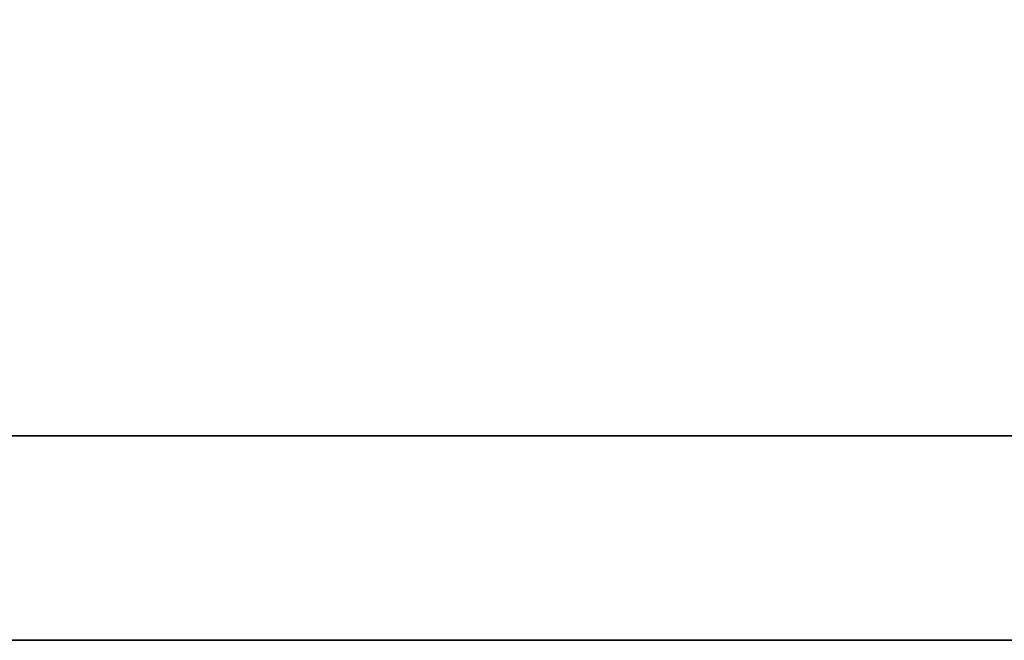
# Model space of a CAD drawing. Header units: inches. Extents: x 10 to 245, y 52 to 174.
# Tile 14 of 53: x 201.751 to 202.325, y 111.652 to 112.014. Entities that reach past the tile are written whole.
import ezdxf

# ---------------------------------------------------------------- set-up
doc = ezdxf.new("R2010")
doc.units = ezdxf.units.IN
doc.header["$LTSCALE"] = 0.1
doc.layers.add('DIM', color=4, linetype='Continuous')
doc.layers.add('layer 1', color=7, linetype='Continuous')

# ---------------------------------------------------------------- blocks, each defined once
blk = doc.blocks.new('TBI MOTION logo(完整正式版)')
at = {"layer": 'layer 1', "color": 22, "lineweight": 35}
blk.add_open_spline([(75.90875, -9.47875), (75.90875, -9.47875), (75.90875, -12.28625), (75.90875, -12.28625), (75.90875, -12.28625), (75.90875, -12.28625), (75.90875, -12.47875), (75.90875, -12.47875), (75.90875, -12.47875), (75.90875, -12.47875), (75.71625, -12.47875), (75.71625, -12.47875), (75.71625, -12.47875), (75.71625, -12.47875), (-88.32875, -12.47875), (-88.32875, -12.47875), (-88.32875, -12.47875), (-88.32875, -12.47875), (-88.32875, -13.29375), (-88.32875, -13.29375), (-88.32875, -13.29375), (-88.32875, -13.29375), (82.89125, -13.29375), (82.89125, -13.29375), (82.89125, -13.29375), (82.89125, -13.29375), (75.90875, -9.47875), (75.90875, -9.47875)], degree=3, knots=[0, 0, 0, 0, 0.1428571, 0.1428571, 0.1428571, 0.1428571, 0.2857143, 0.2857143, 0.2857143, 0.2857143, 0.4285714, 0.4285714, 0.4285714, 0.4285714, 0.5714286, 0.5714286, 0.5714286, 0.5714286, 0.7142857, 0.7142857, 0.7142857, 0.7142857, 0.8571429, 0.8571429, 0.8571429, 0.8571429, 1, 1, 1, 1], dxfattribs=at)

msp = doc.modelspace()

# ---------------------------------------------------------------- block references
at = {"layer": 'DIM', "xscale": 0.1462860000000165, "yscale": 0.1462859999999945, "zscale": 0.146286}
msp.add_blockref('TBI MOTION logo(完整正式版)', (198.89606, 113.5966), dxfattribs=at)

doc.saveas('drawing.dxf')
